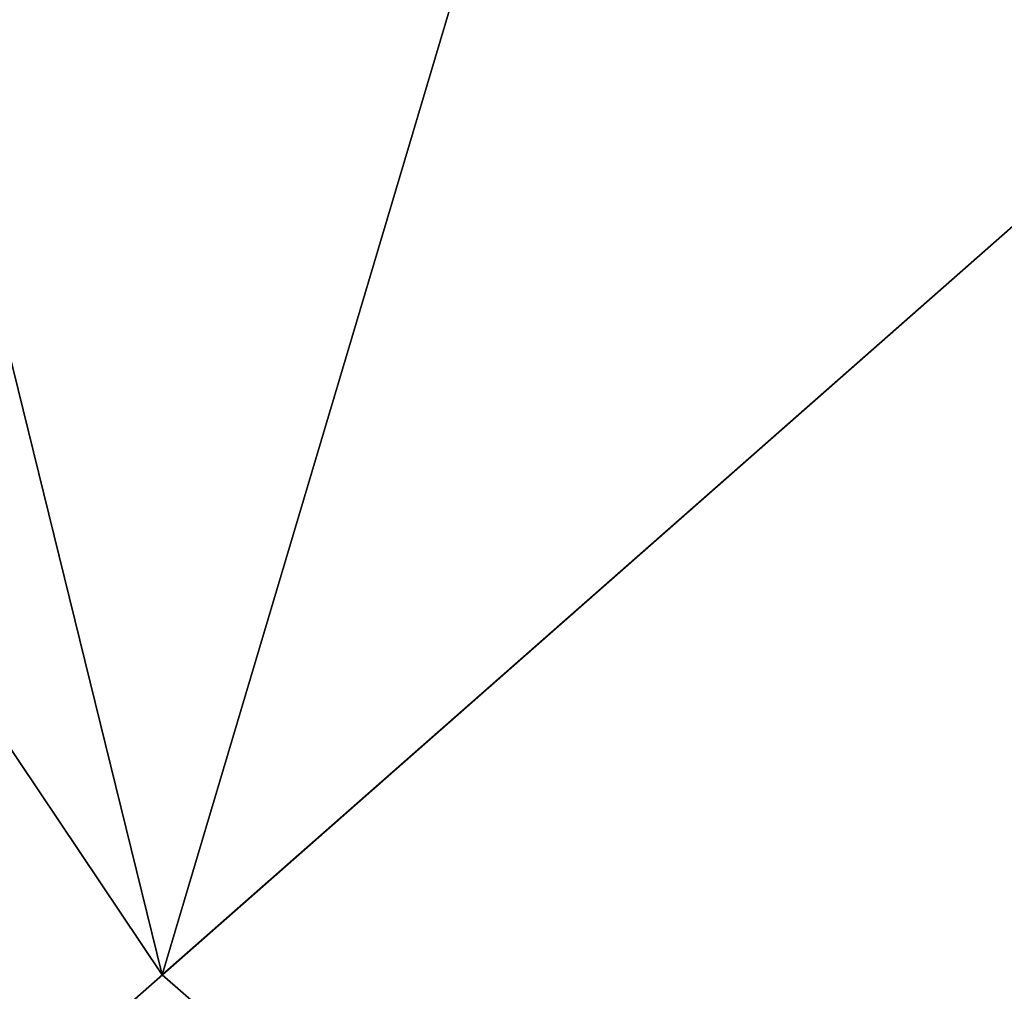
# Model space of a CAD drawing. Extents: x 0 to 457, y -4 to 453.
# Tile 158 of 256: x 129.6162 to 129.684, y 127.1842 to 127.2511. Entities that reach past the tile are written whole.
import ezdxf

# ---------------------------------------------------------------- set-up
doc = ezdxf.new("R2010")
doc.units = 0
doc.layers.get('0').update_dxf_attribs({"color": 13, "linetype": 'CONTINUOUS'})

# ---------------------------------------------------------------- blocks, each defined once
blk = doc.blocks.new('GROUP_16')
for p, q in [((46.79203324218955, 60.30509838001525, 73.41821997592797), (48.69582229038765, 65.95233511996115, 68.56703147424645)), ((47.19125319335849, 61.48931024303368, 6.761442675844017), (46.30883686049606, 58.87178602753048, 4.999999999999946)), ((47.00575104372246, 60.93905255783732, 7.581079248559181), (45.98662605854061, 57.91600750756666, 5.553067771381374)), ((44.74167908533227, 54.22310345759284, 77.95518130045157), (46.96991887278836, 60.83276307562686, 74.25878449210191))]:
    blk.add_line(p, q)
blk = doc.blocks.new('GROUP_17')
for p, q in [((21.35382682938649, 41.93296288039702, 15.00000000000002), (26.99338247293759, 40.82346707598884, 15.00000000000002)), ((25.06011766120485, 35.08879595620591, 9.999999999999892), (26.99338247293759, 40.82346707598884, 9.999999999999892)), ((26.99338247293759, 40.82346707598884, 15.00000000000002), (26.34896086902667, 38.9119100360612, 15.00000000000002)), ((26.99338247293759, 40.82346707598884, 15.00000000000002), (32.1536162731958, 38.29215201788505, 15.00000000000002)), ((26.99338247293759, 40.82346707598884, 9.999999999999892), (26.99338247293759, 40.82346707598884, 15.00000000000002))]:
    blk.add_line(p, q)
blk.add_polyline3d([(39.68610285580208, 29.73922259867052, 9.999999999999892), (36.48286682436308, 34.51152264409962, 9.999999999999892), (32.1536162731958, 38.29215201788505, 9.999999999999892), (26.99338247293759, 40.82346707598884, 9.999999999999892), (21.35382682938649, 41.93296288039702, 9.999999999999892), (15.61927573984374, 41.54502912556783, 9.999999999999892), (10.18052938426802, 39.68610285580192, 9.999999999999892), (7.794379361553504, 38.08448484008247, 9.999999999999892), (5.408229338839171, 36.48286682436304, 9.999999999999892), (1.627599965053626, 32.1536162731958, 9.999999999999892), (-0.9037150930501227, 26.99338247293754, 9.999999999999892), (-2.013210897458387, 21.3538268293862, 9.999999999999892), (-1.625277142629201, 15.61927573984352, 9.999999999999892), (0.2336491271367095, 10.18052938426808, 9.999999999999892)])
mesh = blk.add_polyface()
corners = [(21.35382682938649, 41.93296288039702, 9.999999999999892), (25.06011766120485, 35.08879595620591, 9.999999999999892), (20.97067852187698, 35.89333018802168, 9.999999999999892), (26.99338247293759, 40.82346707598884, 9.999999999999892)]
mesh.append_faces([[corners[k] for k in face] for face in [(0, 1, 2), (1, 0, 3)]], dxfattribs={"vtx0": -1})
mesh = blk.add_polyface()
corners = [(26.34896086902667, 38.9119100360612, 15.00000000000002), (21.35382682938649, 41.93296288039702, 15.00000000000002), (21.22611072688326, 39.91975198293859, 15.00000000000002), (26.99338247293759, 40.82346707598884, 15.00000000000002)]
mesh.append_faces([[corners[k] for k in face] for face in [(0, 1, 2), (1, 0, 3)]], dxfattribs={"vtx0": -1})
mesh = blk.add_polyface()
corners = [(21.35382682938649, 41.93296288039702, 15.00000000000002), (26.99338247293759, 40.82346707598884, 9.999999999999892), (21.35382682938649, 41.93296288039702, 9.999999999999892), (26.99338247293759, 40.82346707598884, 15.00000000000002)]
mesh.append_faces([[corners[k] for k in face] for face in [(0, 1, 2), (1, 0, 3)]], dxfattribs={"vtx0": -1})
mesh = blk.add_polyface()
corners = [(26.99338247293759, 40.82346707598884, 9.999999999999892), (28.80198375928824, 33.25325083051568, 9.999999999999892), (25.06011766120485, 35.08879595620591, 9.999999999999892), (32.1536162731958, 38.29215201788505, 9.999999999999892)]
mesh.append_faces([[corners[k] for k in face] for face in [(0, 1, 2), (1, 0, 3)]], dxfattribs={"vtx0": -1})
mesh = blk.add_polyface()
corners = [(31.03640543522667, 36.61251828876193, 15.00000000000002), (26.99338247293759, 40.82346707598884, 15.00000000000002), (26.34896086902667, 38.9119100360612, 15.00000000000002), (32.1536162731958, 38.29215201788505, 15.00000000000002)]
mesh.append_faces([[corners[k] for k in face] for face in [(0, 1, 2), (1, 0, 3)]], dxfattribs={"vtx0": -1})
mesh = blk.add_polyface()
corners = [(26.99338247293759, 40.82346707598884, 15.00000000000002), (32.1536162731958, 38.29215201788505, 9.999999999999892), (26.99338247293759, 40.82346707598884, 9.999999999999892), (32.1536162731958, 38.29215201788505, 15.00000000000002)]
mesh.append_faces([[corners[k] for k in face] for face in [(0, 1, 2), (1, 0, 3)]], dxfattribs={"vtx0": -1})
blk = doc.blocks.new('GROUP_7')
for name, p in [('GROUP_16', (0, 2.255973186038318e-14, 39.99999999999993)), ('GROUP_17', (19.95987599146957, 19.9598759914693, 24.99999999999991))]:
    blk.add_blockref(name, p)
blk = doc.blocks.new('COMPONENT_9')
at = {"xscale": 0.4000000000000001, "yscale": 0.4000000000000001, "zscale": 0.4000000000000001}
blk.add_blockref('GROUP_7', (84.47849190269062, 84.05427293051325, 46.93731009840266), dxfattribs=at)
blk = doc.blocks.new('GROUP_2')
at = {"rotation": 150}
blk.add_blockref('COMPONENT_9', (236.5489991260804, 151.9055760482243, 199.9999999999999), dxfattribs=at)

msp = doc.modelspace()

# ---------------------------------------------------------------- block references
msp.add_blockref('GROUP_2', (36.68642431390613, 17.49893804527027, -0.1890352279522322))

doc.saveas('drawing.dxf')
